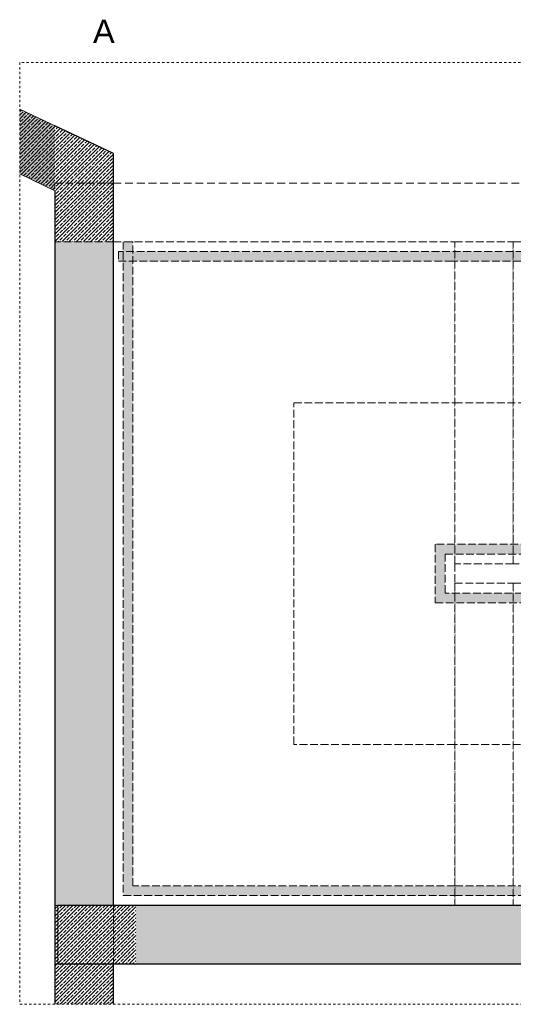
# Model space of a CAD drawing. Header units: centimetres. Extents: x -4039 to -1655, y -610 to 1317.
# Tile 1 of 18: x -3827 to -3574, y -607 to -103. Entities that reach past the tile are written whole.
import ezdxf

# ---------------------------------------------------------------- set-up
doc = ezdxf.new("R2010")
doc.units = ezdxf.units.CM
doc.header["$LTSCALE"] = 0.1
doc.header["$MEASUREMENT"] = 0
for name, pattern in [('ACISOWELD', [60, 40, -20]), ('Krawędzie ukryte', [54, 40, -14]), ('Przerywana', [24, 12, -12]), ('Wipeout_Contour', [1000, 0, -1000])]:
    doc.linetypes.add(name, pattern=pattern)
for name, color, linetype in [('0_Teren', 7, 'Continuous'), ('2_barierki.K_IR', 7, 'Continuous'), ('2_belki.K_IR', 7, 'Continuous'), ('2_schody.K_IR', 7, 'Continuous'), ('2_słupy.K_IR', 7, 'Continuous'), ('2_ściany podporowe.K_IR', 7, 'Continuous'), ('3_opisy.K_IR', 7, 'Continuous')]:
    doc.layers.add(name, color=color, linetype=linetype)
doc.styles.add('GENERATED_STYLE_2', font='txt')
pattern_1 = [(45, (0, 0), (-1.8384776, 1.8384776), []), (45, (-0.9192, 0.9192), (-1.8384776, 1.8384776), [1.95, -0.65])]

msp = doc.modelspace()

# ---------------------------------------------------------------- linework, layer by layer
at = {"layer": '0_Teren', "color": 7, "linetype": 'Continuous', "lineweight": 9}
msp.add_lwpolyline([(-3129.02, -607.47), (-3129.02, -301.81), (-3334.02, -301.81), (-3334.02, -556.81), (-3779.02, -556.81), (-3779.02, -171.71), (-3827.12, -148.89)], dxfattribs=at)

# ---------------------------------------------------------------- texts
at = {"layer": '3_opisy.K_IR', "color": 7, "linetype": 'Continuous', "lineweight": 0, "insert": (-3789.56, -115.09), "char_height": 12, "attachment_point": 7, "style": 'GENERATED_STYLE_2'}
msp.add_mtext('\\A1;{\\pql;\\fArial|b0|i0|c238|p38;A}', dxfattribs=at)

# ---------------------------------------------------------------- next in the draw order: wipeouts: each hides what was drawn before it
at = {"color": 254, "linetype": 'Wipeout_Contour', "lineweight": 0, "ltscale": 14365.681175}
msp.add_wipeout([(-3544.02, -391.81), (-3574.02, -391.81), (-3574.02, -556.81), (-3544.02, -556.81)], dxfattribs=at).dxf.layer = '2_schody.K_IR'

# ---------------------------------------------------------------- next in the draw order: linework, layer by layer
at = {"layer": '2_schody.K_IR', "color": 7, "linetype": 'Krawędzie ukryte', "lineweight": 15}
for p, q in [((-3574.02, -391.81), (-3544.02, -391.81)), ((-3574.02, -556.81), (-3574.02, -391.81)), ((-3544.02, -556.81), (-3574.02, -556.81))]:
    msp.add_line(p, q, dxfattribs=at)

# ---------------------------------------------------------------- next in the draw order: wipeouts: each hides what was drawn before it
at = {"color": 254, "linetype": 'Wipeout_Contour', "lineweight": 0, "ltscale": 14484.608723}
msp.add_wipeout([(-3574.02, -391.81), (-3604.02, -391.81), (-3604.02, -556.81), (-3574.02, -556.81)], dxfattribs=at).dxf.layer = '2_schody.K_IR'

# ---------------------------------------------------------------- next in the draw order: linework, layer by layer
at = {"layer": '2_schody.K_IR', "color": 7, "linetype": 'Krawędzie ukryte', "lineweight": 15}
for p, q in [((-3604.02, -391.81), (-3574.02, -391.81)), ((-3604.02, -556.81), (-3604.02, -391.81)), ((-3574.02, -391.81), (-3574.02, -556.81)), ((-3574.02, -556.81), (-3604.02, -556.81))]:
    msp.add_line(p, q, dxfattribs=at)

# ---------------------------------------------------------------- next in the draw order: wipeouts: each hides what was drawn before it
at = {"color": 254, "linetype": 'Wipeout_Contour', "lineweight": 0, "ltscale": 22112.838405}
msp.add_wipeout([(-3604.02, -556.81), (-3604.02, -391.81), (-3604.02, -381.81), (-3604.02, -216.81), (-3779.02, -216.81), (-3779.02, -556.81)], dxfattribs=at).dxf.layer = '2_schody.K_IR'

# ---------------------------------------------------------------- next in the draw order: hatches: boundary and pattern name
at = {"layer": '2_barierki.K_IR', "linetype": 'Continuous', "lineweight": 0}
for points in [[(-3769.02, -216.81), (-3774.02, -216.81), (-3774.02, -551.81), (-3769.02, -546.81)], [(-3614.02, -401.81), (-3609.02, -396.81), (-3609.02, -376.81), (-3614.02, -371.81)], [(-3466.48, -396.81), (-3609.02, -396.81), (-3614.02, -401.81), (-3468.3, -401.81)], [(-3769.02, -546.81), (-3774.02, -551.81), (-3604.02, -551.81), (-3604.02, -546.81)], [(-3604.02, -546.81), (-3604.02, -551.81), (-3505.23, -551.81), (-3508.12, -546.81)]]:
    msp.add_hatch(color=255, dxfattribs=at).paths.add_polyline_path(points)

# ---------------------------------------------------------------- next in the draw order: linework, layer by layer
at = {"layer": '2_barierki.K_IR', "color": 7, "linetype": 'Krawędzie ukryte', "lineweight": 0}
for p, q in [((-3769.02, -216.81), (-3774.02, -216.81)), ((-3774.02, -216.81), (-3774.02, -551.81)), ((-3769.02, -546.81), (-3769.02, -216.81)), ((-3604.02, -546.81), (-3769.02, -546.81)), ((-3508.12, -546.81), (-3604.02, -546.81)), ((-3774.02, -551.81), (-3604.02, -551.81)), ((-3604.02, -551.81), (-3505.23, -551.81))]:
    msp.add_line(p, q, dxfattribs=at)
at = {"layer": '2_barierki.K_IR', "color": 7, "linetype": 'Krawędzie ukryte', "lineweight": 13}
for p, q in [((-3614.02, -371.81), (-3614.02, -401.81)), ((-3609.02, -396.81), (-3609.02, -376.81)), ((-3466.48, -396.81), (-3609.02, -396.81)), ((-3614.02, -401.81), (-3468.3, -401.81))]:
    msp.add_line(p, q, dxfattribs=at)
at = {"layer": '2_schody.K_IR', "color": 7, "linetype": 'Krawędzie ukryte', "lineweight": 15}
for p, q in [((-3779.02, -556.81), (-3779.02, -216.81)), ((-3779.02, -216.81), (-3604.02, -216.81)), ((-3604.02, -216.81), (-3604.02, -381.81)), ((-3686.52, -474.31), (-3686.52, -299.31)), ((-3604.02, -381.81), (-3604.02, -391.81)), ((-3604.02, -391.81), (-3604.02, -556.81)), ((-3604.02, -474.31), (-3686.52, -474.31)), ((-3494.66, -474.31), (-3604.02, -474.31)), ((-3604.02, -556.81), (-3779.02, -556.81))]:
    msp.add_line(p, q, dxfattribs=at)

# ---------------------------------------------------------------- next in the draw order: wipeouts: each hides what was drawn before it
at = {"color": 254, "linetype": 'Wipeout_Contour', "lineweight": 0, "ltscale": 14409.678722}
msp.add_wipeout([(-3604.02, -216.81), (-3604.02, -381.81), (-3574.02, -381.81), (-3574.02, -216.81)], dxfattribs=at).dxf.layer = '2_schody.K_IR'
at = {"color": 254, "linetype": 'Wipeout_Contour', "lineweight": 0, "ltscale": 15198.823249}
msp.add_wipeout([(-3809.02, -190.68), (-3809.02, -216.81), (-3779.02, -216.81), (-3779.02, -204.91)], dxfattribs=at).dxf.layer = '2_ściany podporowe.K_IR'
at = {"color": 254, "linetype": 'Wipeout_Contour', "lineweight": 0, "ltscale": 15354.024271}
msp.add_wipeout([(-3779.02, -556.81), (-3809.02, -556.81), (-3809.02, -607.47), (-3779.02, -607.47)], dxfattribs=at).dxf.layer = '2_ściany podporowe.K_IR'

# ---------------------------------------------------------------- next in the draw order: hatches: boundary and pattern name
at = {"layer": '2_ściany podporowe.K_IR', "linetype": 'Continuous', "lineweight": 0}
h = msp.add_hatch(dxfattribs=at)
h.set_pattern_fill('Beton_zbrojony_0001', style=0, pattern_type=2)
h.set_pattern_definition(pattern_1)
h.paths.add_polyline_path([(-3809.02, -190.68), (-3809.02, -216.81), (-3779.02, -216.81), (-3779.02, -204.91)])
h = msp.add_hatch(dxfattribs=at)
h.set_pattern_fill('Beton_zbrojony_0001', style=0, pattern_type=2)
h.set_pattern_definition(pattern_1)
h.paths.add_polyline_path([(-3779.02, -556.81), (-3809.02, -556.81), (-3809.02, -607.47), (-3779.02, -607.47)])

# ---------------------------------------------------------------- next in the draw order: linework, layer by layer
at = {"layer": '2_schody.K_IR', "color": 7, "linetype": 'Krawędzie ukryte', "lineweight": 15}
for p, q in [((-3604.02, -381.81), (-3604.02, -216.81)), ((-3604.02, -216.81), (-3574.02, -216.81)), ((-3574.02, -216.81), (-3574.02, -381.81)), ((-3686.52, -299.31), (-3604.02, -299.31)), ((-3574.02, -381.81), (-3604.02, -381.81))]:
    msp.add_line(p, q, dxfattribs=at)
at = {"layer": '2_ściany podporowe.K_IR', "color": 7, "linetype": 'Continuous', "lineweight": 30}
for points in [[(-3809.02, -556.81), (-3809.02, -607.47)], [(-3779.02, -607.47), (-3779.02, -586.81)]]:
    msp.add_lwpolyline(points, dxfattribs=at)

# ---------------------------------------------------------------- next in the draw order: wipeouts: each hides what was drawn before it
at = {"color": 254, "linetype": 'Wipeout_Contour', "lineweight": 0, "ltscale": 14290.128229}
msp.add_wipeout([(-3574.02, -216.81), (-3574.02, -381.81), (-3544.02, -381.81), (-3544.02, -216.81)], dxfattribs=at).dxf.layer = '2_schody.K_IR'
at = {"color": 254, "linetype": 'Wipeout_Contour', "lineweight": 0, "ltscale": 11381.790372}
msp.add_wipeout([(-3809.02, -190.68), (-3779.02, -204.91), (-3779.02, -171.71)], dxfattribs=at).dxf.layer = '2_ściany podporowe.K_IR'

# ---------------------------------------------------------------- next in the draw order: hatches: boundary and pattern name
at = {"layer": '2_barierki.K_IR', "linetype": 'Continuous', "lineweight": 0}
for points in [[(-3606.52, -221.81), (-3606.52, -226.81), (-3336.52, -226.81), (-3336.52, -221.81)], [(-3614.02, -371.81), (-3609.02, -376.81), (-3334.02, -376.81), (-3334.02, -371.81)]]:
    msp.add_hatch(color=255, dxfattribs=at).paths.add_polyline_path(points)
at = {"layer": '2_ściany podporowe.K_IR', "linetype": 'Continuous', "lineweight": 0}
h = msp.add_hatch(dxfattribs=at)
h.set_pattern_fill('Beton_zbrojony_0001', style=0, pattern_type=2)
h.set_pattern_definition(pattern_1)
h.paths.add_polyline_path([(-3809.02, -190.68), (-3779.02, -204.91), (-3779.02, -171.71)])

# ---------------------------------------------------------------- next in the draw order: linework, layer by layer
at = {"layer": '2_barierki.K_IR', "color": 7, "linetype": 'Krawędzie ukryte', "lineweight": 15}
for p, q in [((-3336.52, -221.81), (-3606.52, -221.81)), ((-3606.52, -226.81), (-3336.52, -226.81))]:
    msp.add_line(p, q, dxfattribs=at)
at = {"layer": '2_barierki.K_IR', "color": 7, "linetype": 'Krawędzie ukryte', "lineweight": 13}
for p, q in [((-3334.02, -371.81), (-3614.02, -371.81)), ((-3609.02, -376.81), (-3334.02, -376.81))]:
    msp.add_line(p, q, dxfattribs=at)
at = {"layer": '2_schody.K_IR', "color": 7, "linetype": 'Krawędzie ukryte', "lineweight": 15}
for p, q in [((-3574.02, -381.81), (-3574.02, -216.81)), ((-3574.02, -216.81), (-3544.02, -216.81)), ((-3604.02, -299.31), (-3364.02, -299.31)), ((-3544.02, -381.81), (-3574.02, -381.81))]:
    msp.add_line(p, q, dxfattribs=at)
at = {"layer": '2_ściany podporowe.K_IR', "color": 7, "linetype": 'Continuous', "lineweight": 30}
for points in [[(-3779.02, -216.81), (-3779.02, -171.71)], [(-3809.02, -190.68), (-3809.02, -216.81)]]:
    msp.add_lwpolyline(points, dxfattribs=at)

# ---------------------------------------------------------------- next in the draw order: wipeouts: each hides what was drawn before it
at = {"color": 254, "linetype": 'Wipeout_Contour', "lineweight": 0, "ltscale": 11408.487382}
msp.add_wipeout([(-3809.02, -157.48), (-3809.02, -190.68), (-3779.02, -171.71)], dxfattribs=at).dxf.layer = '2_ściany podporowe.K_IR'
at = {"color": 254, "linetype": 'Wipeout_Contour', "lineweight": 0, "ltscale": 15269.748115}
msp.add_wipeout([(-3809.02, -216.81), (-3809.02, -556.81), (-3779.02, -556.81), (-3779.02, -216.81)], dxfattribs=at).dxf.layer = '2_ściany podporowe.K_IR'

# ---------------------------------------------------------------- next in the draw order: hatches: boundary and pattern name
at = {"layer": '2_barierki.K_IR', "linetype": 'Continuous', "lineweight": 0}
msp.add_hatch(color=255, dxfattribs=at).paths.add_polyline_path([(-3776.52, -221.81), (-3776.52, -226.81), (-3606.52, -226.81), (-3606.52, -221.81)])
at = {"layer": '2_ściany podporowe.K_IR', "linetype": 'Continuous', "lineweight": 0}
msp.add_hatch(color=255, dxfattribs=at).paths.add_polyline_path([(-3809.02, -157.48), (-3827.12, -148.89), (-3827.12, -182.1), (-3809.02, -190.68)])
h = msp.add_hatch(dxfattribs=at)
h.set_pattern_fill('Beton_zbrojony_0001', style=0, pattern_type=2)
h.set_pattern_definition(pattern_1)
h.paths.add_polyline_path([(-3809.02, -157.48), (-3827.12, -148.89), (-3827.12, -182.1), (-3809.02, -190.68)])
h = msp.add_hatch(dxfattribs=at)
h.set_pattern_fill('Beton_zbrojony_0001', style=0, pattern_type=2)
h.set_pattern_definition(pattern_1)
h.paths.add_polyline_path([(-3809.02, -157.48), (-3809.02, -190.68), (-3779.02, -171.71)])
h = msp.add_hatch(dxfattribs=at)
h.set_pattern_fill('Beton_zbrojony_0001', style=0, pattern_type=2)
h.set_pattern_definition(pattern_1)
h.paths.add_polyline_path([(-3809.02, -216.81), (-3809.02, -556.81), (-3779.02, -556.81), (-3779.02, -216.81)])

# ---------------------------------------------------------------- next in the draw order: linework, layer by layer
at = {"layer": '2_barierki.K_IR', "color": 7, "linetype": 'Krawędzie ukryte', "lineweight": 15}
for p, q in [((-3776.52, -221.81), (-3776.52, -226.81)), ((-3606.52, -221.81), (-3776.52, -221.81)), ((-3776.52, -226.81), (-3606.52, -226.81))]:
    msp.add_line(p, q, dxfattribs=at)
at = {"layer": '2_belki.K_IR', "color": 7, "linetype": 'ACISOWELD', "lineweight": 0}
for p, q in [((-3779.02, -186.81), (-3159.02, -186.81)), ((-3779.02, -216.81), (-3779.02, -186.81))]:
    msp.add_line(p, q, dxfattribs=at)
at = {"layer": '2_słupy.K_IR', "color": 7, "linetype": 'Krawędzie ukryte', "lineweight": 0}
msp.add_lwpolyline([(-3809.02, -186.81), (-3779.02, -186.81), (-3779.02, -216.81), (-3809.02, -216.81)], close=True, dxfattribs=at)
at = {"layer": '2_ściany podporowe.K_IR', "color": 7, "linetype": 'Continuous', "lineweight": 0}
for points in [[(-3809.02, -157.48), (-3827.12, -148.89)], [(-3827.12, -182.1), (-3809.02, -190.68)]]:
    msp.add_lwpolyline(points, dxfattribs=at)
at = {"layer": '2_ściany podporowe.K_IR', "color": 7, "linetype": 'Continuous', "lineweight": 30}
for points in [[(-3779.02, -171.71), (-3809.02, -157.48)], [(-3809.02, -216.81), (-3809.02, -556.81)], [(-3779.02, -556.81), (-3779.02, -216.81)]]:
    msp.add_lwpolyline(points, dxfattribs=at)

# ---------------------------------------------------------------- next in the draw order: wipeouts: each hides what was drawn before it
at = {"color": 254, "linetype": 'Wipeout_Contour', "lineweight": 0, "ltscale": 14409.588051}
msp.add_wipeout([(-3334.02, -556.81), (-3779.02, -556.81), (-3779.02, -586.81), (-3334.02, -586.81)], dxfattribs=at).dxf.layer = '2_ściany podporowe.K_IR'

# ---------------------------------------------------------------- next in the draw order: hatches: boundary and pattern name
at = {"layer": '2_ściany podporowe.K_IR', "linetype": 'Continuous', "lineweight": 0}
h = msp.add_hatch(dxfattribs=at)
h.set_pattern_fill('Beton_zbrojony_0001', style=0, pattern_type=2)
h.set_pattern_definition(pattern_1)
h.paths.add_polyline_path([(-3334.02, -556.81), (-3779.02, -556.81), (-3779.02, -586.81), (-3334.02, -586.81)])

# ---------------------------------------------------------------- next in the draw order: linework, layer by layer
at = {"layer": '2_ściany podporowe.K_IR', "color": 7, "linetype": 'Continuous', "lineweight": 30}
for points in [[(-3334.02, -556.81), (-3779.02, -556.81)], [(-3779.02, -586.81), (-3334.02, -586.81)]]:
    msp.add_lwpolyline(points, dxfattribs=at)

# ---------------------------------------------------------------- next in the draw order: wipeouts: each hides what was drawn before it
at = {"color": 254, "linetype": 'Wipeout_Contour', "lineweight": 0, "ltscale": 15322.034596}
msp.add_wipeout([(-3807.56, -556.81), (-3807.56, -586.81), (-3767.56, -586.81), (-3767.56, -556.81)], dxfattribs=at).dxf.layer = '2_ściany podporowe.K_IR'

# ---------------------------------------------------------------- next in the draw order: hatches: boundary and pattern name
at = {"layer": '2_ściany podporowe.K_IR', "linetype": 'Continuous', "lineweight": 0}
h = msp.add_hatch(dxfattribs=at)
h.set_pattern_fill('Beton_zbrojony_0001', style=0, pattern_type=2)
h.set_pattern_definition(pattern_1)
h.paths.add_polyline_path([(-3807.56, -556.81), (-3807.56, -586.81), (-3767.56, -586.81), (-3767.56, -556.81)])

# ---------------------------------------------------------------- next in the draw order: linework, layer by layer
at = {"color": 252, "linetype": 'Przerywana', "lineweight": 0}
msp.add_lwpolyline([(-3827.12, -124.96), (-3827.12, -607.47), (-3100, -607.47), (-3100, -124.96)], close=True, dxfattribs=at)
at = {"layer": '2_słupy.K_IR', "color": 7, "linetype": 'Krawędzie ukryte', "lineweight": 0}
msp.add_lwpolyline([(-3809.02, -556.81), (-3779.02, -556.81), (-3779.02, -586.81), (-3809.02, -586.81)], close=True, dxfattribs=at)
at = {"layer": '2_ściany podporowe.K_IR', "color": 7, "linetype": 'Continuous', "lineweight": 30}
for p, q in [((-3767.56, -556.81), (-3807.56, -556.81)), ((-3807.56, -586.81), (-3767.56, -586.81))]:
    msp.add_line(p, q, dxfattribs=at)
at = {"layer": '2_ściany podporowe.K_IR', "color": 252, "linetype": 'Continuous', "lineweight": 0}
msp.add_line((-3807.56, -556.81), (-3807.56, -586.81), dxfattribs=at)

doc.saveas('drawing.dxf')
